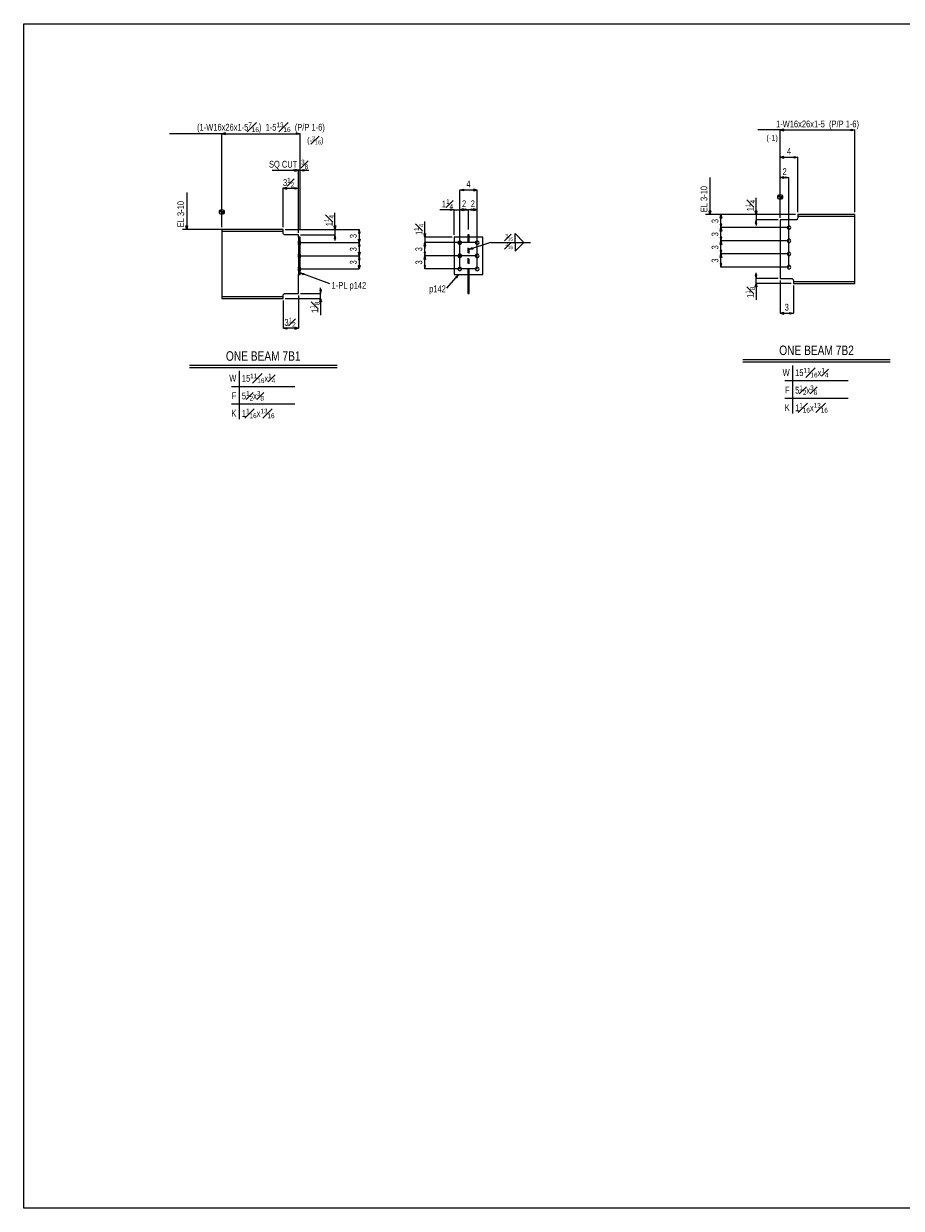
# Model space of a CAD drawing. Header units: inches. Extents: x -17.2 to 17.5, y -11.2 to 11.2.
# Tile 1 of 3: x -17.2 to -0.6, y -11.2 to 11.2. Entities that reach past the tile are written whole.
import ezdxf
from ezdxf.enums import TextEntityAlignment as Align

# ---------------------------------------------------------------- set-up
doc = ezdxf.new("R2010")
doc.units = ezdxf.units.IN
doc.header["$LTSCALE"] = 2.5
doc.header["$MEASUREMENT"] = 0
doc.linetypes.add('SDS2_5', pattern=[0.04, 0.02, -0.02])
doc.layers.add('Layer_0', color=7, linetype='Continuous')
doc.layers.add('Outline', color=7, linetype='Continuous')
doc.styles.add('MTextWidth', font='txt', dxfattribs={"width": 0.8, "height": 0.2})

msp = doc.modelspace()

# ---------------------------------------------------------------- linework, layer by layer
at = {"color": 1, "linetype": 'Continuous'}
for p, q in [((-9.074, 7.716), (-9.348, 7.716)), ((-9.143, 7.701), (-9.143, 7.731)), ((-9.143, 7.731), (-9.074, 7.716)), ((-9.074, 7.716), (-9.143, 7.701)), ((-9.074, 7.237), (-9.074, 7.716)), ((-9.074, 7.716), (-8.97, 7.716)), ((-8.901, 7.731), (-8.97, 7.716)), ((-8.97, 7.716), (-8.867, 7.716)), ((-8.97, 7.716), (-8.901, 7.701)), ((-8.97, 7.716), (-8.97, 7.716)), ((-8.901, 7.701), (-8.901, 7.731)), ((-9.647, 7.022), (-9.633, 7.091)), ((-9.618, 7.022), (-9.647, 7.022)), ((-9.633, 6.841), (-9.633, 7.091)), ((-9.633, 7.091), (-9.618, 7.022)), ((-9.633, 7.091), (-9.633, 7.091)), ((-9.618, 6.91), (-9.647, 6.91)), ((-9.647, 6.91), (-9.633, 6.841)), ((-9.647, 6.772), (-9.633, 6.841)), ((-9.618, 6.772), (-9.647, 6.772)), ((-9.633, 6.841), (-9.618, 6.91)), ((-9.633, 6.591), (-9.633, 6.841)), ((-9.633, 6.841), (-9.618, 6.772)), ((-8.637, 6.841), (-9.633, 6.841)), ((-8.637, 6.841), (-9.633, 6.841)), ((-9.618, 6.66), (-9.647, 6.66)), ((-9.647, 6.66), (-9.633, 6.591)), ((-9.633, 6.591), (-9.618, 6.66)), ((-8.637, 6.591), (-9.633, 6.591)), ((-11.437, 6.306), (-11.999, 6.515)), ((-11.999, 6.515), (-11.999, 6.515)), ((-11.999, 6.515), (-11.929, 6.505)), ((-11.94, 6.477), (-11.999, 6.515)), ((-11.929, 6.505), (-11.94, 6.477))]:
    msp.add_line(p, q, dxfattribs=at)
at = {"layer": 'Layer_0', "color": 2, "linetype": 'Continuous'}
for p, q in [((-17.25, 11.25), (17.25, 11.25)), ((-17.25, -11.25), (-17.25, 11.25)), ((-2.592, 7.522), (-2.884, 7.522)), ((-2.884, 7.522), (-2.884, 6.411)), ((-2.576, 7.525), (-2.592, 7.522)), ((-2.563, 7.534), (-2.576, 7.525)), ((-2.56, 7.537), (-2.563, 7.534)), ((-2.553, 7.547), (-2.56, 7.537)), ((-2.551, 7.56), (-2.553, 7.547)), ((-2.55, 7.563), (-2.551, 7.56)), ((-1.467, 7.626), (-2.55, 7.626)), ((-2.55, 7.626), (-2.55, 7.597)), ((-2.55, 7.597), (-1.467, 7.597)), ((-2.55, 7.597), (-2.55, 7.594)), ((-2.55, 7.594), (-2.55, 7.593)), ((-2.55, 7.593), (-2.55, 7.58)), ((-2.55, 7.58), (-2.55, 7.563)), ((-1.467, 7.597), (-1.467, 7.626)), ((-1.467, 7.593), (-1.467, 7.597)), ((-1.467, 7.58), (-1.467, 7.593)), ((-1.467, 7.56), (-1.467, 7.58)), ((-1.467, 7.537), (-1.467, 7.56)), ((-1.467, 6.406), (-1.467, 7.537)), ((-12.325, 7.341), (-13.487, 7.341)), ((-13.487, 7.341), (-13.487, 7.312)), ((-13.487, 7.312), (-12.325, 7.312)), ((-13.487, 7.312), (-13.487, 7.308)), ((-13.487, 7.308), (-13.487, 7.295)), ((-13.487, 7.295), (-13.487, 7.275)), ((-13.487, 7.275), (-13.487, 7.252)), ((-13.487, 7.252), (-13.487, 6.121)), ((-12.325, 7.312), (-12.325, 7.341)), ((-12.325, 7.309), (-12.325, 7.312)), ((-12.325, 7.308), (-12.325, 7.309)), ((-12.325, 7.295), (-12.325, 7.308)), ((-12.325, 7.278), (-12.325, 7.295)), ((-12.325, 7.275), (-12.325, 7.278)), ((-12.322, 7.263), (-12.325, 7.275)), ((-12.315, 7.252), (-12.322, 7.263)), ((-12.313, 7.249), (-12.315, 7.252)), ((-12.3, 7.24), (-12.313, 7.249)), ((-12.284, 7.237), (-12.3, 7.24)), ((-12.034, 7.237), (-12.284, 7.237)), ((-12.034, 7.195), (-12.034, 7.237)), ((-8.814, 7.237), (-8.814, 7.195)), ((-8.793, 7.237), (-8.814, 7.237)), ((-8.793, 7.195), (-8.793, 7.237)), ((-12.002, 7.195), (-12.034, 7.195)), ((-12.034, 7.195), (-12.034, 6.487)), ((-12.034, 7.125), (-12.034, 7.125)), ((-12.034, 7.057), (-12.034, 7.057)), ((-12.002, 6.487), (-12.002, 7.195)), ((-12.002, 7.125), (-12.002, 7.125)), ((-12.002, 7.057), (-12.002, 7.057)), ((-8.532, 7.195), (-9.074, 7.195)), ((-9.074, 7.195), (-9.074, 6.487)), ((-8.532, 6.487), (-8.532, 7.195)), ((-12.034, 6.875), (-12.034, 6.875)), ((-12.034, 6.807), (-12.034, 6.807)), ((-12.002, 6.875), (-12.002, 6.875)), ((-12.002, 6.807), (-12.002, 6.807)), ((-12.034, 6.625), (-12.034, 6.625)), ((-12.034, 6.557), (-12.034, 6.557)), ((-12.002, 6.625), (-12.002, 6.625)), ((-12.002, 6.557), (-12.002, 6.557)), ((-12.034, 6.126), (-12.034, 6.487)), ((-12.034, 6.487), (-12.002, 6.487)), ((-9.074, 6.487), (-8.532, 6.487)), ((-8.814, 6.487), (-8.814, 6.126)), ((-8.793, 6.126), (-8.793, 6.487)), ((-2.884, 6.411), (-2.675, 6.411)), ((-2.675, 6.411), (-2.659, 6.408)), ((-2.659, 6.408), (-2.656, 6.406)), ((-2.656, 6.406), (-2.646, 6.399)), ((-2.646, 6.399), (-2.637, 6.386)), ((-2.637, 6.386), (-2.636, 6.383)), ((-2.636, 6.383), (-2.634, 6.37)), ((-2.634, 6.37), (-2.634, 6.364)), ((-2.634, 6.364), (-2.634, 6.351)), ((-2.634, 6.351), (-2.634, 6.35)), ((-2.634, 6.35), (-2.634, 6.346)), ((-1.467, 6.346), (-2.634, 6.346)), ((-2.634, 6.346), (-2.634, 6.318)), ((-2.634, 6.318), (-1.467, 6.318)), ((-1.467, 6.383), (-1.467, 6.406)), ((-1.467, 6.364), (-1.467, 6.383)), ((-1.467, 6.351), (-1.467, 6.364)), ((-1.467, 6.346), (-1.467, 6.351)), ((-1.467, 6.318), (-1.467, 6.346)), ((-13.487, 6.121), (-13.487, 6.098)), ((-13.487, 6.098), (-13.487, 6.079)), ((-13.487, 6.079), (-13.487, 6.066)), ((-12.325, 6.085), (-12.323, 6.098)), ((-12.325, 6.079), (-12.325, 6.085)), ((-12.325, 6.066), (-12.325, 6.079)), ((-12.323, 6.098), (-12.322, 6.101)), ((-12.322, 6.101), (-12.313, 6.114)), ((-12.313, 6.114), (-12.303, 6.121)), ((-12.303, 6.121), (-12.3, 6.123)), ((-12.3, 6.123), (-12.284, 6.126)), ((-12.284, 6.126), (-12.034, 6.126)), ((-8.814, 6.126), (-8.793, 6.126)), ((-13.487, 6.066), (-13.487, 6.061)), ((-12.325, 6.061), (-13.487, 6.061)), ((-13.487, 6.061), (-13.487, 6.033)), ((-13.487, 6.033), (-12.325, 6.033)), ((-12.325, 6.065), (-12.325, 6.066)), ((-12.325, 6.061), (-12.325, 6.065)), ((-12.325, 6.033), (-12.325, 6.061)), ((17.25, -11.25), (-17.25, -11.25))]:
    msp.add_line(p, q, dxfattribs=at)
at = {"layer": 'Layer_0', "color": 1, "linetype": 'SDS2_5'}
for p, q in [((-12.002, 7.125), (-12.034, 7.125)), ((-12.034, 7.122), (-12.034, 7.125)), ((-12.034, 7.122), (-12.034, 7.122)), ((-12.034, 7.122), (-12.002, 7.122)), ((-12.034, 7.115), (-12.034, 7.122)), ((-12.034, 7.115), (-12.034, 7.115)), ((-12.034, 7.115), (-12.002, 7.115)), ((-12.034, 7.104), (-12.034, 7.115)), ((-12.034, 7.104), (-12.034, 7.104)), ((-12.034, 7.104), (-12.002, 7.104)), ((-12.034, 7.091), (-12.034, 7.104)), ((-12.002, 7.091), (-12.034, 7.091)), ((-12.034, 7.091), (-12.034, 7.091)), ((-12.034, 7.078), (-12.034, 7.091)), ((-12.002, 7.078), (-12.034, 7.078)), ((-12.034, 7.078), (-12.034, 7.078)), ((-12.034, 7.067), (-12.034, 7.078)), ((-12.002, 7.067), (-12.034, 7.067)), ((-12.034, 7.067), (-12.034, 7.067)), ((-12.034, 7.06), (-12.034, 7.067)), ((-12.002, 7.06), (-12.034, 7.06)), ((-12.034, 7.06), (-12.034, 7.06)), ((-12.034, 7.057), (-12.034, 7.06)), ((-12.034, 7.057), (-12.002, 7.057)), ((-12.002, 7.125), (-12.002, 7.122)), ((-12.002, 7.122), (-12.002, 7.122)), ((-12.002, 7.122), (-12.002, 7.115)), ((-12.002, 7.115), (-12.002, 7.115)), ((-12.002, 7.115), (-12.002, 7.104)), ((-12.002, 7.104), (-12.002, 7.104)), ((-12.002, 7.104), (-12.002, 7.091)), ((-12.002, 7.091), (-12.002, 7.091)), ((-12.002, 7.091), (-12.002, 7.078)), ((-12.002, 7.078), (-12.002, 7.078)), ((-12.002, 7.078), (-12.002, 7.067)), ((-12.002, 7.067), (-12.002, 7.067)), ((-12.002, 7.067), (-12.002, 7.06)), ((-12.002, 7.06), (-12.002, 7.06)), ((-12.002, 7.06), (-12.002, 7.057)), ((-8.814, 7.195), (-8.814, 6.487)), ((-8.793, 6.487), (-8.793, 7.195)), ((-12.002, 6.875), (-12.034, 6.875)), ((-12.034, 6.872), (-12.034, 6.875)), ((-12.034, 6.872), (-12.034, 6.872)), ((-12.034, 6.872), (-12.002, 6.872)), ((-12.034, 6.865), (-12.034, 6.872)), ((-12.034, 6.865), (-12.034, 6.865)), ((-12.034, 6.865), (-12.002, 6.865)), ((-12.034, 6.854), (-12.034, 6.865)), ((-12.034, 6.854), (-12.034, 6.854)), ((-12.034, 6.854), (-12.002, 6.854)), ((-12.034, 6.841), (-12.034, 6.854)), ((-12.002, 6.841), (-12.034, 6.841)), ((-12.034, 6.841), (-12.034, 6.841)), ((-12.034, 6.828), (-12.034, 6.841)), ((-12.002, 6.828), (-12.034, 6.828)), ((-12.034, 6.828), (-12.034, 6.828)), ((-12.034, 6.817), (-12.034, 6.828)), ((-12.002, 6.817), (-12.034, 6.817)), ((-12.034, 6.817), (-12.034, 6.817)), ((-12.034, 6.81), (-12.034, 6.817)), ((-12.002, 6.81), (-12.034, 6.81)), ((-12.034, 6.81), (-12.034, 6.81)), ((-12.034, 6.807), (-12.034, 6.81)), ((-12.034, 6.807), (-12.002, 6.807)), ((-12.002, 6.875), (-12.002, 6.872)), ((-12.002, 6.872), (-12.002, 6.872)), ((-12.002, 6.872), (-12.002, 6.865)), ((-12.002, 6.865), (-12.002, 6.865)), ((-12.002, 6.865), (-12.002, 6.854)), ((-12.002, 6.854), (-12.002, 6.854)), ((-12.002, 6.854), (-12.002, 6.841)), ((-12.002, 6.841), (-12.002, 6.841)), ((-12.002, 6.841), (-12.002, 6.828)), ((-12.002, 6.828), (-12.002, 6.828)), ((-12.002, 6.828), (-12.002, 6.817)), ((-12.002, 6.817), (-12.002, 6.817)), ((-12.002, 6.817), (-12.002, 6.81)), ((-12.002, 6.81), (-12.002, 6.81)), ((-12.002, 6.81), (-12.002, 6.807)), ((-12.002, 6.625), (-12.034, 6.625)), ((-12.034, 6.622), (-12.034, 6.625)), ((-12.034, 6.622), (-12.034, 6.622)), ((-12.034, 6.622), (-12.002, 6.622)), ((-12.034, 6.615), (-12.034, 6.622)), ((-12.034, 6.615), (-12.034, 6.615)), ((-12.034, 6.615), (-12.002, 6.615)), ((-12.034, 6.604), (-12.034, 6.615)), ((-12.034, 6.604), (-12.034, 6.604)), ((-12.034, 6.604), (-12.002, 6.604)), ((-12.034, 6.591), (-12.034, 6.604)), ((-12.002, 6.591), (-12.034, 6.591)), ((-12.034, 6.591), (-12.034, 6.591)), ((-12.034, 6.578), (-12.034, 6.591)), ((-12.002, 6.578), (-12.034, 6.578)), ((-12.034, 6.578), (-12.034, 6.578)), ((-12.034, 6.567), (-12.034, 6.578)), ((-12.002, 6.567), (-12.034, 6.567)), ((-12.034, 6.567), (-12.034, 6.567)), ((-12.034, 6.56), (-12.034, 6.567)), ((-12.002, 6.56), (-12.034, 6.56)), ((-12.034, 6.56), (-12.034, 6.56)), ((-12.034, 6.557), (-12.034, 6.56)), ((-12.034, 6.557), (-12.002, 6.557)), ((-12.002, 6.625), (-12.002, 6.622)), ((-12.002, 6.622), (-12.002, 6.622)), ((-12.002, 6.622), (-12.002, 6.615)), ((-12.002, 6.615), (-12.002, 6.615)), ((-12.002, 6.615), (-12.002, 6.604)), ((-12.002, 6.604), (-12.002, 6.604)), ((-12.002, 6.604), (-12.002, 6.591)), ((-12.002, 6.591), (-12.002, 6.591)), ((-12.002, 6.591), (-12.002, 6.578)), ((-12.002, 6.578), (-12.002, 6.578)), ((-12.002, 6.578), (-12.002, 6.567)), ((-12.002, 6.567), (-12.002, 6.567)), ((-12.002, 6.567), (-12.002, 6.56)), ((-12.002, 6.56), (-12.002, 6.56)), ((-12.002, 6.56), (-12.002, 6.557))]:
    msp.add_line(p, q, dxfattribs=at)
at = {"layer": 'Layer_0', "color": 3, "linetype": 'Continuous'}
for points in [[(-2.751, 7.376), (-2.748, 7.363), (-2.741, 7.352), (-2.73, 7.345), (-2.717, 7.342), (-2.704, 7.345), (-2.693, 7.352), (-2.686, 7.363), (-2.683, 7.376), (-2.686, 7.389), (-2.693, 7.4), (-2.704, 7.407), (-2.717, 7.41), (-2.73, 7.407), (-2.741, 7.4), (-2.748, 7.389), (-2.751, 7.376)], [(-8.936, 7.091), (-8.939, 7.104), (-8.946, 7.115), (-8.957, 7.122), (-8.97, 7.125), (-8.983, 7.122), (-8.994, 7.115), (-9.001, 7.104), (-9.004, 7.091), (-9.001, 7.078), (-8.994, 7.067), (-8.983, 7.06), (-8.97, 7.057), (-8.957, 7.06), (-8.946, 7.067), (-8.939, 7.078), (-8.936, 7.091)], [(-8.603, 7.091), (-8.605, 7.104), (-8.613, 7.115), (-8.624, 7.122), (-8.637, 7.125), (-8.65, 7.122), (-8.661, 7.115), (-8.668, 7.104), (-8.671, 7.091), (-8.668, 7.078), (-8.661, 7.067), (-8.65, 7.06), (-8.637, 7.057), (-8.624, 7.06), (-8.613, 7.067), (-8.605, 7.078), (-8.603, 7.091)], [(-2.751, 7.126), (-2.748, 7.113), (-2.741, 7.102), (-2.73, 7.095), (-2.717, 7.092), (-2.704, 7.095), (-2.693, 7.102), (-2.686, 7.113), (-2.683, 7.126), (-2.686, 7.139), (-2.693, 7.15), (-2.704, 7.157), (-2.717, 7.16), (-2.73, 7.157), (-2.741, 7.15), (-2.748, 7.139), (-2.751, 7.126)], [(-8.936, 6.841), (-8.939, 6.854), (-8.946, 6.865), (-8.957, 6.872), (-8.97, 6.875), (-8.983, 6.872), (-8.994, 6.865), (-9.001, 6.854), (-9.004, 6.841), (-9.001, 6.828), (-8.994, 6.817), (-8.983, 6.81), (-8.97, 6.807), (-8.957, 6.81), (-8.946, 6.817), (-8.939, 6.828), (-8.936, 6.841)], [(-8.603, 6.841), (-8.605, 6.854), (-8.613, 6.865), (-8.624, 6.872), (-8.637, 6.875), (-8.65, 6.872), (-8.661, 6.865), (-8.668, 6.854), (-8.671, 6.841), (-8.668, 6.828), (-8.661, 6.817), (-8.65, 6.81), (-8.637, 6.807), (-8.624, 6.81), (-8.613, 6.817), (-8.605, 6.828), (-8.603, 6.841)], [(-2.751, 6.876), (-2.748, 6.863), (-2.741, 6.852), (-2.73, 6.845), (-2.717, 6.842), (-2.704, 6.845), (-2.693, 6.852), (-2.686, 6.863), (-2.683, 6.876), (-2.686, 6.889), (-2.693, 6.9), (-2.704, 6.907), (-2.717, 6.91), (-2.73, 6.907), (-2.741, 6.9), (-2.748, 6.889), (-2.751, 6.876)], [(-8.936, 6.591), (-8.939, 6.604), (-8.946, 6.615), (-8.957, 6.622), (-8.97, 6.625), (-8.983, 6.622), (-8.994, 6.615), (-9.001, 6.604), (-9.004, 6.591), (-9.001, 6.578), (-8.994, 6.567), (-8.983, 6.56), (-8.97, 6.557), (-8.957, 6.56), (-8.946, 6.567), (-8.939, 6.578), (-8.936, 6.591)], [(-8.603, 6.591), (-8.605, 6.604), (-8.613, 6.615), (-8.624, 6.622), (-8.637, 6.625), (-8.65, 6.622), (-8.661, 6.615), (-8.668, 6.604), (-8.671, 6.591), (-8.668, 6.578), (-8.661, 6.567), (-8.65, 6.56), (-8.637, 6.557), (-8.624, 6.56), (-8.613, 6.567), (-8.605, 6.578), (-8.603, 6.591)], [(-2.751, 6.626), (-2.748, 6.613), (-2.741, 6.602), (-2.73, 6.595), (-2.717, 6.592), (-2.704, 6.595), (-2.693, 6.602), (-2.686, 6.613), (-2.683, 6.626), (-2.686, 6.639), (-2.693, 6.65), (-2.704, 6.657), (-2.717, 6.66), (-2.73, 6.657), (-2.741, 6.65), (-2.748, 6.639), (-2.751, 6.626)]]:
    msp.add_lwpolyline(points, close=True, dxfattribs=at)
at = {"layer": 'Outline', "color": 1, "linetype": 'Continuous'}
for p, q in [((-2.884, 9.231), (-3.306, 9.231)), ((-2.815, 9.246), (-2.884, 9.231)), ((-2.884, 7.626), (-2.884, 9.231)), ((-2.884, 9.231), (-2.815, 9.217)), ((-2.884, 9.231), (-1.467, 9.231)), ((-2.815, 9.217), (-2.815, 9.246)), ((-1.536, 9.217), (-1.536, 9.246)), ((-1.536, 9.246), (-1.467, 9.231)), ((-1.467, 9.231), (-1.536, 9.217)), ((-1.467, 7.668), (-1.467, 9.231)), ((-13.487, 9.16), (-14.478, 9.16)), ((-13.418, 9.175), (-13.487, 9.16)), ((-13.487, 7.383), (-13.487, 9.16)), ((-13.487, 9.16), (-13.418, 9.145)), ((-13.487, 9.16), (-12.002, 9.16)), ((-13.418, 9.145), (-13.418, 9.175)), ((-12.071, 9.145), (-12.071, 9.175)), ((-12.071, 9.175), (-12.002, 9.16)), ((-12.002, 9.16), (-12.071, 9.145)), ((-12.002, 7.341), (-12.002, 9.16)), ((-2.815, 8.727), (-2.884, 8.712)), ((-2.884, 7.563), (-2.884, 8.712)), ((-2.884, 8.712), (-2.815, 8.697)), ((-2.884, 8.712), (-2.55, 8.712)), ((-2.815, 8.697), (-2.815, 8.727)), ((-2.619, 8.697), (-2.619, 8.727)), ((-2.619, 8.727), (-2.55, 8.712)), ((-2.55, 8.712), (-2.619, 8.697)), ((-2.55, 7.668), (-2.55, 8.712)), ((-12.534, 8.466), (-12.034, 8.466)), ((-12.034, 8.466), (-12.137, 8.466)), ((-12.103, 8.451), (-12.103, 8.481)), ((-12.103, 8.481), (-12.034, 8.466)), ((-12.034, 8.466), (-12.103, 8.481)), ((-12.103, 8.481), (-12.103, 8.451)), ((-12.034, 8.466), (-12.103, 8.451)), ((-12.103, 8.451), (-12.034, 8.466)), ((-12.034, 8.466), (-12.034, 8.466)), ((-12.002, 8.466), (-12.034, 8.466)), ((-12.034, 7.341), (-12.034, 8.466)), ((-12.002, 8.466), (-11.933, 8.481)), ((-12.002, 8.466), (-12.002, 8.466)), ((-12.002, 8.466), (-11.838, 8.466)), ((-11.933, 8.451), (-12.002, 8.466)), ((-11.933, 8.481), (-11.933, 8.451)), ((-4.217, 8.328), (-4.217, 7.626)), ((-2.815, 8.343), (-2.884, 8.328)), ((-2.884, 7.626), (-2.884, 8.328)), ((-2.884, 8.328), (-2.815, 8.313)), ((-2.884, 8.328), (-2.717, 8.328)), ((-2.815, 8.313), (-2.815, 8.343)), ((-2.786, 8.313), (-2.786, 8.343)), ((-2.786, 8.343), (-2.717, 8.328)), ((-2.717, 8.328), (-2.786, 8.313)), ((-2.717, 6.626), (-2.717, 8.328)), ((-12.325, 8.123), (-12.326, 8.123)), ((-12.256, 8.138), (-12.325, 8.123)), ((-12.325, 7.383), (-12.325, 8.123)), ((-12.325, 8.123), (-12.256, 8.108)), ((-12.325, 8.123), (-12.034, 8.123)), ((-12.256, 8.108), (-12.256, 8.138)), ((-12.103, 8.108), (-12.103, 8.138)), ((-12.103, 8.138), (-12.034, 8.123)), ((-12.034, 8.123), (-12.103, 8.108)), ((-12.034, 7.278), (-12.034, 8.123)), ((-8.97, 8.091), (-8.901, 8.106)), ((-8.901, 8.106), (-8.901, 8.076)), ((-8.637, 8.091), (-8.706, 8.106)), ((-8.706, 8.106), (-8.706, 8.076)), ((-14.153, 8.043), (-14.153, 7.341)), ((-8.637, 8.091), (-8.97, 8.091)), ((-8.901, 8.076), (-8.97, 8.091)), ((-8.97, 6.591), (-8.97, 8.091)), ((-8.706, 8.076), (-8.637, 8.091)), ((-8.637, 6.591), (-8.637, 8.091)), ((-3.342, 7.626), (-3.342, 7.942)), ((-2.829, 7.959), (-2.939, 7.959)), ((-2.884, 7.904), (-2.884, 8.014)), ((-2.884, 7.668), (-2.884, 7.959)), ((-13.432, 7.674), (-13.542, 7.674)), ((-13.487, 7.619), (-13.487, 7.729)), ((-13.487, 7.383), (-13.487, 7.674)), ((-11.339, 7.341), (-11.339, 7.657)), ((-8.901, 7.731), (-8.97, 7.716)), ((-8.97, 6.591), (-8.97, 7.716)), ((-8.97, 7.716), (-8.901, 7.701)), ((-8.97, 7.716), (-8.803, 7.716)), ((-8.901, 7.701), (-8.901, 7.731)), ((-8.872, 7.701), (-8.872, 7.731)), ((-8.872, 7.731), (-8.803, 7.716)), ((-8.803, 7.716), (-8.872, 7.701)), ((-8.803, 7.716), (-8.734, 7.731)), ((-8.637, 7.716), (-8.803, 7.716)), ((-8.734, 7.701), (-8.803, 7.716)), ((-8.803, 7.341), (-8.803, 7.716)), ((-8.803, 7.341), (-8.803, 7.716)), ((-8.734, 7.731), (-8.734, 7.701)), ((-8.637, 7.716), (-8.706, 7.731)), ((-8.706, 7.731), (-8.706, 7.701)), ((-8.706, 7.701), (-8.637, 7.716)), ((-8.637, 6.591), (-8.637, 7.716)), ((-4.217, 7.626), (-4.232, 7.695)), ((-4.232, 7.695), (-4.202, 7.695)), ((-4.202, 7.695), (-4.217, 7.626)), ((-3.342, 7.626), (-3.357, 7.695)), ((-3.357, 7.695), (-3.327, 7.695)), ((-3.327, 7.695), (-3.342, 7.626)), ((-9.633, 7.195), (-9.633, 7.49)), ((-2.884, 7.626), (-4.3, 7.626)), ((-4.217, 7.626), (-4.217, 7.626)), ((-4.023, 7.557), (-4.009, 7.626)), ((-3.994, 7.557), (-4.023, 7.557)), ((-3.994, 7.445), (-4.023, 7.445)), ((-4.023, 7.445), (-4.009, 7.376)), ((-4.009, 7.376), (-4.009, 7.626)), ((-4.009, 7.626), (-3.994, 7.557)), ((-2.884, 7.626), (-4.009, 7.626)), ((-4.009, 7.376), (-3.994, 7.445)), ((-3.342, 7.522), (-3.357, 7.453)), ((-3.357, 7.453), (-3.327, 7.453)), ((-2.592, 7.626), (-3.342, 7.626)), ((-3.342, 7.626), (-3.342, 7.522)), ((-3.342, 7.522), (-3.342, 7.418)), ((-3.327, 7.453), (-3.342, 7.522)), ((-2.925, 7.522), (-3.342, 7.522)), ((-13.487, 7.341), (-14.237, 7.341)), ((-14.153, 7.341), (-14.168, 7.41)), ((-14.168, 7.41), (-14.139, 7.41)), ((-14.139, 7.41), (-14.153, 7.341)), ((-14.153, 7.341), (-14.153, 7.341)), ((-12.284, 7.341), (-11.339, 7.341)), ((-12.002, 7.341), (-10.877, 7.341)), ((-11.992, 7.237), (-11.339, 7.237)), ((-11.339, 7.341), (-11.354, 7.41)), ((-11.354, 7.41), (-11.324, 7.41)), ((-11.339, 7.237), (-11.354, 7.168)), ((-11.324, 7.41), (-11.339, 7.341)), ((-11.339, 7.341), (-11.339, 7.237)), ((-11.339, 7.237), (-11.339, 7.133)), ((-11.324, 7.168), (-11.339, 7.237)), ((-10.877, 7.341), (-10.892, 7.272)), ((-10.892, 7.272), (-10.863, 7.272)), ((-10.863, 7.272), (-10.877, 7.341)), ((-10.877, 7.341), (-10.877, 7.091)), ((-9.633, 7.195), (-9.647, 7.264)), ((-9.647, 7.264), (-9.618, 7.264)), ((-9.618, 7.264), (-9.633, 7.195)), ((-7.919, 7.097), (-7.919, 7.267)), ((-7.919, 7.267), (-7.75, 7.097)), ((-4.023, 7.307), (-4.009, 7.376)), ((-3.994, 7.307), (-4.023, 7.307)), ((-4.009, 7.126), (-4.009, 7.376)), ((-4.009, 7.376), (-3.994, 7.307)), ((-2.717, 7.376), (-4.009, 7.376)), ((-2.717, 7.376), (-4.009, 7.376)), ((-12.002, 7.091), (-10.877, 7.091)), ((-12.002, 7.091), (-10.877, 7.091)), ((-11.354, 7.168), (-11.324, 7.168)), ((-10.877, 7.091), (-10.892, 7.16)), ((-10.892, 7.16), (-10.863, 7.16)), ((-10.877, 7.091), (-10.892, 7.022)), ((-10.892, 7.022), (-10.863, 7.022)), ((-10.863, 7.16), (-10.877, 7.091)), ((-10.863, 7.022), (-10.877, 7.091)), ((-10.877, 7.091), (-10.877, 6.841)), ((-9.633, 7.091), (-9.647, 7.022)), ((-9.647, 7.022), (-9.618, 7.022)), ((-9.116, 7.195), (-9.633, 7.195)), ((-9.633, 7.195), (-9.633, 7.091)), ((-9.633, 7.091), (-9.633, 6.988)), ((-9.618, 7.022), (-9.633, 7.091)), ((-8.637, 7.091), (-9.633, 7.091)), ((-8.385, 7.097), (-8.793, 6.961)), ((-8.793, 6.961), (-8.732, 6.997)), ((-8.732, 6.997), (-8.723, 6.969)), ((-8.385, 7.097), (-7.623, 7.097)), ((-7.919, 7.097), (-7.919, 6.928)), ((-7.919, 6.928), (-7.75, 7.097)), ((-3.994, 7.195), (-4.023, 7.195)), ((-4.023, 7.195), (-4.009, 7.126)), ((-4.023, 7.057), (-4.009, 7.126)), ((-3.994, 7.057), (-4.023, 7.057)), ((-4.009, 7.126), (-3.994, 7.195)), ((-4.009, 6.876), (-4.009, 7.126)), ((-4.009, 7.126), (-3.994, 7.057)), ((-2.717, 7.126), (-4.009, 7.126)), ((-2.717, 7.126), (-4.009, 7.126)), ((-12.002, 6.841), (-10.877, 6.841)), ((-12.002, 6.841), (-10.877, 6.841)), ((-10.877, 6.841), (-10.892, 6.91)), ((-10.892, 6.91), (-10.863, 6.91)), ((-10.877, 6.841), (-10.892, 6.772)), ((-10.892, 6.772), (-10.863, 6.772)), ((-10.863, 6.91), (-10.877, 6.841)), ((-10.863, 6.772), (-10.877, 6.841)), ((-10.877, 6.841), (-10.877, 6.591)), ((-8.723, 6.969), (-8.793, 6.961)), ((-8.793, 6.961), (-8.793, 6.961)), ((-3.994, 6.945), (-4.023, 6.945)), ((-4.023, 6.945), (-4.009, 6.876)), ((-4.023, 6.807), (-4.009, 6.876)), ((-3.994, 6.807), (-4.023, 6.807)), ((-4.009, 6.876), (-3.994, 6.945)), ((-4.009, 6.626), (-4.009, 6.876)), ((-4.009, 6.876), (-3.994, 6.807)), ((-2.717, 6.876), (-4.009, 6.876)), ((-2.717, 6.876), (-4.009, 6.876)), ((-12.002, 6.591), (-10.877, 6.591)), ((-10.877, 6.591), (-10.892, 6.66)), ((-10.892, 6.66), (-10.863, 6.66)), ((-10.863, 6.66), (-10.877, 6.591)), ((-3.994, 6.695), (-4.023, 6.695)), ((-4.023, 6.695), (-4.009, 6.626)), ((-4.009, 6.626), (-3.994, 6.695)), ((-2.717, 6.626), (-4.009, 6.626)), ((-9.213, 6.224), (-8.997, 6.476)), ((-9.053, 6.433), (-8.997, 6.476)), ((-9.031, 6.414), (-9.053, 6.433)), ((-8.997, 6.476), (-9.031, 6.414)), ((-8.997, 6.476), (-8.997, 6.476)), ((-3.327, 6.48), (-3.357, 6.48)), ((-3.357, 6.48), (-3.342, 6.411)), ((-3.357, 6.249), (-3.342, 6.318)), ((-3.342, 6.411), (-3.342, 6.515)), ((-3.342, 6.411), (-3.327, 6.48)), ((-3.342, 6.318), (-3.342, 6.411)), ((-2.925, 6.411), (-3.342, 6.411)), ((-2.675, 6.318), (-3.342, 6.318)), ((-3.342, 6.318), (-3.342, 6.002)), ((-3.342, 6.318), (-3.327, 6.249)), ((-2.884, 6.37), (-2.884, 5.751)), ((-12.034, 6.085), (-12.034, 5.466)), ((-11.992, 6.126), (-11.612, 6.126)), ((-11.597, 6.195), (-11.627, 6.195)), ((-11.627, 6.195), (-11.612, 6.126)), ((-11.612, 6.126), (-11.612, 6.23)), ((-11.612, 6.126), (-11.597, 6.195)), ((-11.612, 6.033), (-11.612, 6.126)), ((-3.327, 6.249), (-3.357, 6.249)), ((-2.634, 6.276), (-2.634, 5.751)), ((-12.325, 5.991), (-12.325, 5.466)), ((-12.284, 6.033), (-11.612, 6.033)), ((-11.627, 5.964), (-11.612, 6.033)), ((-11.597, 5.964), (-11.627, 5.964)), ((-11.612, 6.033), (-11.612, 5.717)), ((-11.612, 6.033), (-11.597, 5.964)), ((-2.815, 5.766), (-2.884, 5.751)), ((-2.884, 5.751), (-2.815, 5.736)), ((-2.884, 5.751), (-2.634, 5.751)), ((-2.815, 5.736), (-2.815, 5.766)), ((-2.703, 5.736), (-2.703, 5.766)), ((-2.703, 5.766), (-2.634, 5.751)), ((-2.634, 5.751), (-2.703, 5.736)), ((-12.325, 5.466), (-12.256, 5.481)), ((-12.034, 5.466), (-12.325, 5.466)), ((-12.256, 5.451), (-12.325, 5.466)), ((-12.256, 5.481), (-12.256, 5.451)), ((-12.034, 5.466), (-12.103, 5.481)), ((-12.103, 5.481), (-12.103, 5.451)), ((-12.103, 5.451), (-12.034, 5.466)), ((-2.652, 4.761), (-2.652, 3.845)), ((-13.159, 4.654), (-13.159, 3.737)), ((-13.301, 4.362), (-12.101, 4.362)), ((-2.794, 4.47), (-1.594, 4.47)), ((-2.794, 4.136), (-1.594, 4.136)), ((-13.301, 4.029), (-12.101, 4.029))]:
    msp.add_line(p, q, dxfattribs=at)
at = {"layer": 'Outline', "color": 3, "linetype": 'Continuous'}
for p, q in [((-2.925, 7.959), (-2.925, 7.978)), ((-2.917, 7.959), (-2.917, 7.991)), ((-2.909, 7.959), (-2.909, 7.998)), ((-2.9, 7.959), (-2.9, 8.002)), ((-2.892, 7.959), (-2.892, 8.004)), ((-2.875, 7.959), (-2.875, 7.914)), ((-2.867, 7.959), (-2.867, 7.917)), ((-2.859, 7.959), (-2.859, 7.921)), ((-2.85, 7.959), (-2.85, 7.928)), ((-2.842, 7.959), (-2.842, 7.94)), ((-13.528, 7.674), (-13.528, 7.693)), ((-13.52, 7.674), (-13.52, 7.706)), ((-13.512, 7.674), (-13.512, 7.713)), ((-13.503, 7.674), (-13.503, 7.717)), ((-13.495, 7.674), (-13.495, 7.719)), ((-13.478, 7.674), (-13.478, 7.629)), ((-13.47, 7.674), (-13.47, 7.632)), ((-13.462, 7.674), (-13.462, 7.636)), ((-13.453, 7.674), (-13.453, 7.643)), ((-13.445, 7.674), (-13.445, 7.655)), ((-14.102, 4.762), (-11.3, 4.762)), ((-3.595, 4.87), (-0.793, 4.87)), ((-3.595, 4.828), (-0.793, 4.828)), ((-14.102, 4.72), (-11.3, 4.72))]:
    msp.add_line(p, q, dxfattribs=at)
at = {"layer": 'Outline', "color": 1, "linetype": 'Continuous'}
for centre in [(-2.884, 7.959), (-13.487, 7.674)]:
    msp.add_circle(centre, 0.0458, dxfattribs=at)

# ---------------------------------------------------------------- texts
at = {"color": 2, "linetype": 'Continuous', "width": 0.8}
for p in [(-9.682, 6.966), (-9.682, 6.716)]:
    msp.add_text('3', height=0.129, rotation=90, dxfattribs=at).set_placement(p, align=Align.CENTER)
msp.add_text('1-PL p142', height=0.129, dxfattribs=at).set_placement((-11.403, 6.216))
at = {"color": 2, "linetype": 'Continuous', "insert": (-9.095, 7.736), "char_height": 0.12902, "attachment_point": 9, "style": 'MTextWidth'}
msp.add_mtext('\\A1;1{\\H0.70x;\\S1#4;}', dxfattribs=at)
at = {"layer": 'Outline', "color": 2, "linetype": 'Continuous', "width": 0.8}
for s, height, p in [('1-W16x26x1-5  (P/P 1-6)', 0.12902, (-2.175, 9.281)), ('4', 0.129, (-2.717, 8.762)), ('2', 0.129, (-2.8, 8.377)), ('4', 0.129, (-8.803, 8.141)), ('2', 0.129, (-8.887, 7.766)), ('2', 0.129, (-8.72, 7.766)), ('3', 0.129, (-2.759, 5.8))]:
    msp.add_text(s, height=height, dxfattribs=at).set_placement(p, align=Align.CENTER)
at = {"layer": 'Outline', "color": 1, "linetype": 'Continuous', "width": 0.8}
msp.add_text('(-1)', height=0.1097, dxfattribs=at).set_placement((-2.928, 9.027), align=Align.RIGHT)
at = {"layer": 'Outline', "color": 2, "linetype": 'Continuous', "width": 0.8}
for s, p in [('SQ CUT', (-12.054, 8.516)), ('p142', (-9.233, 6.149)), ('W', (-13.212, 4.453)), ('W', (-2.704, 4.561)), ('F', (-2.704, 4.227)), ('F', (-13.212, 4.12)), ('K', (-13.212, 3.787)), ('K', (-2.704, 3.894))]:
    msp.add_text(s, height=0.129, dxfattribs=at).set_placement(p, align=Align.RIGHT)
for p in [(-4.267, 7.668), (-14.203, 7.383)]:
    msp.add_text('EL 3-10', height=0.129, rotation=90, dxfattribs=at).set_placement(p)
for p in [(-4.058, 7.501), (-10.927, 7.216), (-4.058, 7.251), (-10.927, 6.966), (-4.058, 7.001), (-4.058, 6.751), (-10.927, 6.716)]:
    msp.add_text('3', height=0.129, rotation=90, dxfattribs=at).set_placement(p, align=Align.CENTER)
at = {"layer": 'Outline', "color": 3, "linetype": 'Continuous', "width": 0.8}
for s, p in [('ONE BEAM 7B1', (-12.701, 4.848)), ('ONE BEAM 7B2', (-2.194, 4.956))]:
    msp.add_text(s, height=0.18063, dxfattribs=at).set_placement(p, align=Align.CENTER)
at = {"layer": 'Outline', "color": 2, "linetype": 'Continuous', "char_height": 0.12902, "style": 'MTextWidth'}
for s, insert, attachment_point in [('\\A1;(1-W16x26x1-5{\\H0.70x;\\S7#16;})  1-5{\\H0.70x;\\S13#16;}  (P/P 1-6)', (-12.745, 9.18), 8), ('\\A1;{\\H0.70x;\\S3#8;}', (-11.982, 8.486), 7), ('\\A1;3{\\H0.70x;\\S1#2;}', (-12.326, 8.143), 7), ('\\A1;3{\\H0.70x;\\S1#2;}', (-12.299, 5.486), 7), ('\\A1;15{\\H0.70x;\\S11#16;}x{\\H0.70x;\\S1#4;}', (-13.107, 4.424), 7), ('\\A1;15{\\H0.70x;\\S11#16;}x{\\H0.70x;\\S1#4;}', (-2.6, 4.531), 7), ('\\A1;5{\\H0.70x;\\S1#2;}x{\\H0.70x;\\S3#8;}', (-2.6, 4.198), 7), ('\\A1;5{\\H0.70x;\\S1#2;}x{\\H0.70x;\\S3#8;}', (-13.107, 4.09), 7), ('\\A1;1{\\H0.70x;\\S1#16;}x{\\H0.70x;\\S13#16;}', (-13.107, 3.757), 7), ('\\A1;1{\\H0.70x;\\S1#16;}x{\\H0.70x;\\S13#16;}', (-2.6, 3.864), 7)]:
    msp.add_mtext(s, dxfattribs=dict(at, insert=insert, attachment_point=attachment_point))
at = {"layer": 'Outline', "color": 1, "linetype": 'Continuous', "style": 'MTextWidth'}
for s, insert, char_height, attachment_point in [('\\A1;(-{\\H0.70x;\\S3#16;})', (-11.869, 8.948), 0.10967, 7), ('\\A1;{\\H0.70x;\\S3#16;}', (-7.961, 7.128), 0.09032, 9), ('\\A1;{\\H0.70x;\\S3#16;}', (-7.961, 7.094), 0.09032, 3)]:
    msp.add_mtext(s, dxfattribs=dict(at, insert=insert, char_height=char_height, attachment_point=attachment_point))
at = {"layer": 'Outline', "color": 2, "linetype": 'Continuous', "char_height": 0.12902, "rotation": 90, "style": 'MTextWidth'}
for s, insert, attachment_point in [('\\A1;1{\\H0.70x;\\S1#4;}', (-3.362, 7.688), 7), ('\\A1;1{\\H0.70x;\\S1#4;}', (-11.359, 7.403), 7), ('\\A1;1{\\H0.70x;\\S1#4;}', (-9.653, 7.237), 7), ('\\A1;1{\\H0.70x;\\S1#8;}', (-3.362, 6.255), 9), ('\\A1;1{\\H0.70x;\\S1#8;}', (-11.632, 5.97), 9)]:
    msp.add_mtext(s, dxfattribs=dict(at, insert=insert, attachment_point=attachment_point))

doc.saveas('drawing.dxf')
